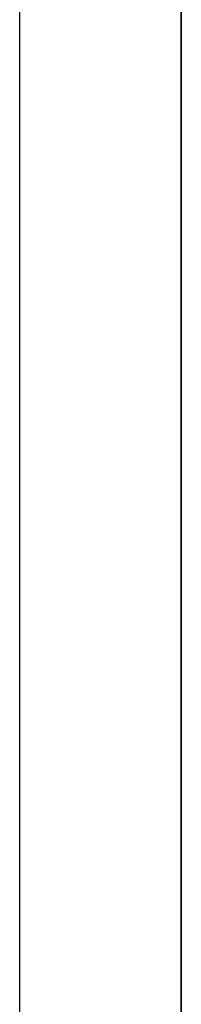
# Model space of a CAD drawing. Header units: millimetres. Extents: x -66 to 114, y 79 to 395.
# Tile 145 of 168: x 95.75 to 95.85, y 153.4996 to 154.1086. Entities that reach past the tile are written whole.
import ezdxf

# ---------------------------------------------------------------- set-up
doc = ezdxf.new("R2010")
doc.units = ezdxf.units.MM
doc.layers.add('Layer 01', color=7, linetype='Continuous', true_color=0x000000)

msp = doc.modelspace()

# ---------------------------------------------------------------- linework, layer by layer
at = {"layer": 'Layer 01'}
msp.add_line((95.84999, 154.1424, -18.55), (95.84999, 152.28333, -18.55), dxfattribs=at)
at = {"layer": 'Layer 01', "extrusion": (1, -2.43413e-32, -3.85395e-17)}
msp.add_arc((144.97333, -18.55, 95.74999), 11.25, 180, 360, dxfattribs=at)
at = {"layer": 'Layer 01', "extrusion": (-1, 2.43413e-32, 3.85395e-17)}
msp.add_arc((-144.97333, -18.55, -95.74999), 11.25, 0, 180, dxfattribs=at)
at = {"layer": 'Layer 01', "extrusion": (-1, -6.37258e-16, 3.85395e-17)}
msp.add_arc((-144.97333, -18.55, -95.84999), 11.15, 180, 0, dxfattribs=at)
at = {"layer": 'Layer 01', "extrusion": (-1, 6.37258e-16, 3.85395e-17)}
msp.add_arc((-144.97333, -18.55, -95.84999), 11.15, 0, 180, dxfattribs=at)

doc.saveas('drawing.dxf')
